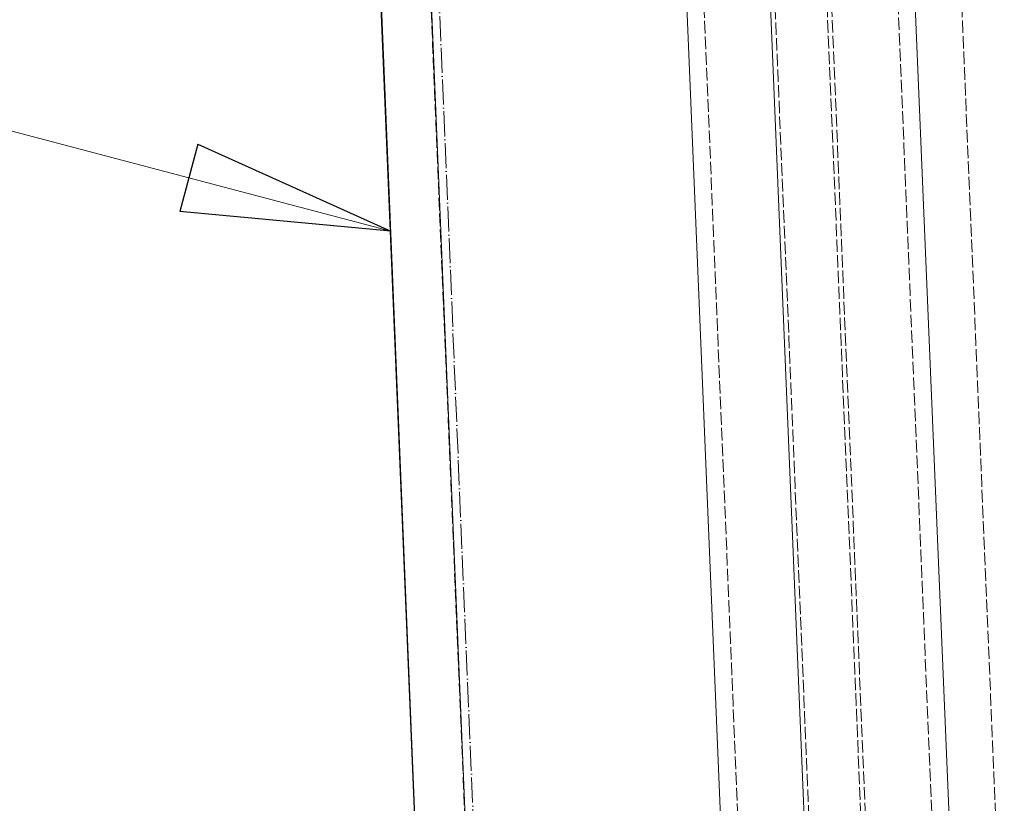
# Model space of a CAD drawing. Header units: millimetres. Extents: x -15129 to 9171, y -18789 to 5877.
# Tile 102 of 256: x -11908 to -11673, y -6182 to -5994. Entities that reach past the tile are written whole.
import ezdxf

# ---------------------------------------------------------------- set-up
doc = ezdxf.new("R2010")
doc.units = ezdxf.units.MM
doc.linetypes.add('ACAD_ISO02W100', pattern=[15, 12, -3])
doc.linetypes.add('ACAD_ISO04W100', pattern=[30, 24, -3, 0, -3])
for name, color, linetype in [('AS_Belki', 145, 'Continuous'), ('AS_Sciany betonowe', 252, 'Continuous'), ('AS_Siatki', 72, 'Continuous')]:
    doc.layers.add(name, color=color, linetype=linetype)

msp = doc.modelspace()

# ---------------------------------------------------------------- linework, layer by layer
at = {"color": 7, "lineweight": 13}
msp.add_line((-11819.45, -6044.56), (-12206.16, -5942.43), dxfattribs=at)
at = {"color": 0, "linetype": 'ByBlock', "lineweight": -2}
for p, q in [((-11865.67, -6023.73), (-11869.92, -6039.85)), ((-11865.67, -6023.73), (-11819.45, -6044.56)), ((-11819.45, -6044.56), (-11869.92, -6039.85))]:
    msp.add_line(p, q, dxfattribs=at)
at = {"layer": 'AS_Belki', "color": 145, "linetype": 'Continuous', "lineweight": 13, "ltscale": 0.25}
for p, q in [((-11713.7, -6346.1), (-11753.19, -5399.09)), ((-11679.09, -6344.66), (-11718.58, -5397.64)), ((-11772.76, -5409.91), (-11734.24, -6333.64)), ((-11827.72, -5844.73), (-11809.25, -6291.24)), ((-11797.26, -6290.75), (-11815.73, -5844.23)), ((-11821.95, -5987.58), (-11809.29, -6291.15))]:
    msp.add_line(p, q, dxfattribs=at)
at = {"layer": 'AS_Belki', "color": 84, "linetype": 'ACAD_ISO02W100', "lineweight": 13, "ltscale": 0.25}
for p, q in [((-11712.6, -6346.05), (-11752.09, -5399.04)), ((-11700.17, -6345.53), (-11739.66, -5398.52)), ((-11699.07, -6345.49), (-11738.56, -5398.48)), ((-11683.19, -6344.83), (-11722.67, -5397.81)), ((-11768.97, -5402.25), (-11729.59, -6346.76)), ((-11797.3, -6290.65), (-11809.96, -5987.08))]:
    msp.add_line(p, q, dxfattribs=at)
at = {"layer": 'AS_Sciany betonowe', "color": 145, "linetype": 'ACAD_ISO02W100', "lineweight": 13, "ltscale": 0.25}
msp.add_line((-11672.9, -6225.65), (-11702.51, -5515.72), dxfattribs=at)
at = {"layer": 'AS_Siatki', "color": 20, "linetype": 'ACAD_ISO04W100', "lineweight": 13, "ltscale": 0.25}
msp.add_line((-11347.6, -17024.7), (-12017.05, -973.9), dxfattribs=at)

doc.saveas('drawing.dxf')
